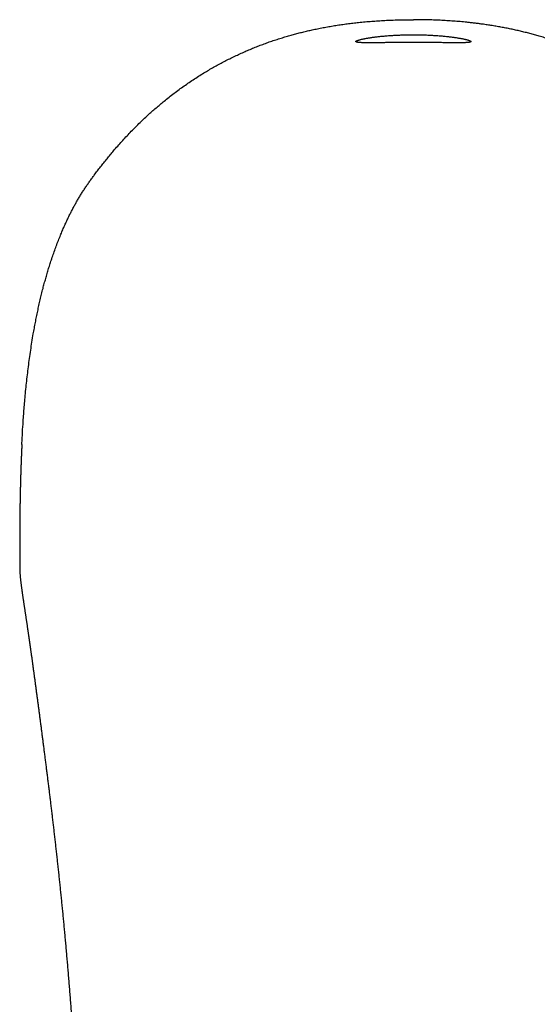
# Model space of a CAD drawing. Header units: millimetres. Extents: x 8 to 566, y 12 to 398.
# Tile 6 of 198: x 269 to 305, y 143 to 212. Entities that reach past the tile are written whole.
import ezdxf

# ---------------------------------------------------------------- set-up
doc = ezdxf.new("R2010")
doc.units = ezdxf.units.MM

msp = doc.modelspace()

# ---------------------------------------------------------------- linework, layer by layer
at = {"color": 7, "linetype": 'Continuous', "lineweight": 30}
msp.add_line((269.166, 173.586), (269.166, 173.59), dxfattribs=at)
for points, knots in [([(269.312, 182.174), (269.313, 182.2), (269.325, 182.478), (269.355, 183.009), (269.397, 183.682), (269.439, 184.271), (269.478, 184.775), (269.523, 185.302), (269.575, 185.851), (269.633, 186.422), (269.697, 186.993), (269.767, 187.563), (269.842, 188.133), (269.924, 188.702), (270.012, 189.27), (270.097, 189.781), (270.178, 190.234), (270.252, 190.629), (270.329, 191.024), (270.411, 191.419), (270.497, 191.812), (270.587, 192.205), (270.681, 192.598), (270.775, 192.974), (270.871, 193.335), (270.966, 193.68), (271.065, 194.024), (271.168, 194.367), (271.275, 194.709), (271.393, 195.067), (271.521, 195.441), (271.66, 195.831), (271.806, 196.218), (271.949, 196.577), (272.087, 196.909), (272.218, 197.215), (272.355, 197.518), (272.496, 197.819), (272.633, 198.098), (272.764, 198.356), (272.889, 198.593), (273.017, 198.828), (273.148, 199.061), (273.284, 199.292), (273.423, 199.522), (273.567, 199.75), (273.715, 199.975), (273.867, 200.199), (274.023, 200.42), (274.181, 200.638), (274.36, 200.879), (274.557, 201.142), (274.776, 201.426), (274.997, 201.708), (275.222, 201.987), (275.451, 202.264), (275.697, 202.555), (275.963, 202.862), (276.249, 203.182), (276.54, 203.497), (276.835, 203.809), (277.136, 204.116), (277.442, 204.419), (277.752, 204.718), (278.053, 204.998), (278.344, 205.26), (278.624, 205.505), (278.907, 205.747), (279.21, 205.997), (279.532, 206.256), (279.876, 206.522), (280.224, 206.781), (280.577, 207.035), (280.935, 207.283), (281.298, 207.525), (281.666, 207.761), (282.024, 207.981), (282.372, 208.187), (282.71, 208.38), (283.051, 208.567), (283.395, 208.749), (283.743, 208.925), (284.094, 209.096), (284.448, 209.261), (284.802, 209.419), (285.155, 209.57), (285.507, 209.714), (285.862, 209.852), (286.219, 209.985), (286.579, 210.113), (286.941, 210.235), (287.305, 210.351), (287.657, 210.458), (287.997, 210.556), (288.324, 210.645), (288.652, 210.73), (288.981, 210.811), (289.312, 210.888), (289.662, 210.964), (290.033, 211.04), (290.424, 211.114), (290.816, 211.183), (291.209, 211.246), (291.603, 211.304), (291.998, 211.357), (292.394, 211.405), (292.812, 211.45), (293.252, 211.492), (293.713, 211.529), (294.175, 211.56), (294.638, 211.585), (295.101, 211.604), (295.565, 211.618), (296.03, 211.626), (296.339, 211.627), (296.494, 211.627)], [0, 0, 0, 0, 0.0017158, 0.0184688, 0.0352217, 0.0463948, 0.057568, 0.068741, 0.0814188, 0.0940971, 0.1067753, 0.1194529, 0.1321511, 0.14485, 0.1575488, 0.1702468, 0.179134, 0.1880213, 0.1969116, 0.2058019, 0.2147025, 0.2236032, 0.232508, 0.2414128, 0.249318, 0.2572235, 0.2651287, 0.2730434, 0.2809584, 0.2888731, 0.2980079, 0.3071439, 0.3162797, 0.3254143, 0.3327563, 0.3400997, 0.3474434, 0.3547865, 0.3621283, 0.3680356, 0.3739432, 0.3798505, 0.3857696, 0.3916891, 0.3976081, 0.4035669, 0.4095262, 0.415485, 0.4214567, 0.4274289, 0.4334009, 0.4413109, 0.4492212, 0.4571311, 0.4650501, 0.4729693, 0.4808883, 0.4903613, 0.4998353, 0.5093092, 0.5187821, 0.5282897, 0.5377985, 0.5473071, 0.5568146, 0.5650288, 0.573243, 0.5814638, 0.5896847, 0.5992723, 0.6088614, 0.6184504, 0.6280379, 0.6376731, 0.6473098, 0.6569465, 0.6665816, 0.6751637, 0.6837457, 0.6923369, 0.7009281, 0.709547, 0.7181659, 0.7267942, 0.7354224, 0.7438241, 0.7522257, 0.7606358, 0.7690459, 0.777481, 0.7859161, 0.7943594, 0.8028026, 0.8102849, 0.8177675, 0.8252498, 0.8327436, 0.8402376, 0.8477314, 0.856514, 0.8652976, 0.8740811, 0.8828639, 0.8916727, 0.9004822, 0.9092919, 0.9181008, 0.9283208, 0.9385409, 0.9487684, 0.958996, 0.9692441, 0.9794921, 0.989746, 1, 1, 1, 1]), ([(323.676, 182.174), (323.675, 182.2), (323.663, 182.478), (323.633, 183.009), (323.591, 183.682), (323.549, 184.271), (323.51, 184.775), (323.467, 185.281), (323.419, 185.787), (323.368, 186.293), (323.313, 186.8), (323.253, 187.306), (323.189, 187.811), (323.126, 188.275), (323.065, 188.697), (323.006, 189.078), (322.945, 189.458), (322.873, 189.887), (322.787, 190.366), (322.685, 190.893), (322.586, 191.375), (322.491, 191.813), (322.402, 192.206), (322.308, 192.598), (322.213, 192.974), (322.118, 193.335), (322.022, 193.68), (321.923, 194.024), (321.82, 194.367), (321.713, 194.709), (321.601, 195.052), (321.483, 195.396), (321.361, 195.74), (321.233, 196.083), (321.101, 196.424), (320.963, 196.763), (320.831, 197.074), (320.706, 197.357), (320.589, 197.612), (320.469, 197.866), (320.338, 198.134), (320.194, 198.416), (320.036, 198.711), (319.873, 199.003), (319.705, 199.292), (319.53, 199.579), (319.348, 199.863), (319.161, 200.142), (318.946, 200.448), (318.703, 200.78), (318.434, 201.139), (318.16, 201.494), (317.88, 201.846), (317.596, 202.194), (317.322, 202.519), (317.06, 202.822), (316.81, 203.102), (316.557, 203.38), (316.3, 203.655), (316.039, 203.926), (315.794, 204.174), (315.564, 204.401), (315.352, 204.607), (315.137, 204.81), (314.901, 205.028), (314.644, 205.26), (314.364, 205.506), (314.081, 205.747), (313.794, 205.985), (313.503, 206.218), (313.209, 206.448), (312.911, 206.673), (312.621, 206.885), (312.339, 207.085), (312.067, 207.273), (311.792, 207.458), (311.514, 207.639), (311.233, 207.816), (310.934, 207.999), (310.616, 208.187), (310.278, 208.38), (309.937, 208.567), (309.593, 208.749), (309.245, 208.925), (308.894, 209.096), (308.54, 209.261), (308.186, 209.419), (307.833, 209.57), (307.481, 209.714), (307.126, 209.852), (306.769, 209.985), (306.409, 210.113), (306.047, 210.235), (305.683, 210.351), (305.331, 210.458), (304.991, 210.556), (304.665, 210.645), (304.336, 210.73), (304.007, 210.811), (303.676, 210.888), (303.341, 210.961), (303.002, 211.03), (302.658, 211.097), (302.313, 211.159), (301.968, 211.216), (301.622, 211.27), (301.301, 211.316), (301.006, 211.355), (300.736, 211.388), (300.467, 211.419), (300.133, 211.454), (299.736, 211.492), (299.275, 211.529), (298.813, 211.56), (298.35, 211.585), (297.887, 211.604), (297.422, 211.618), (296.958, 211.626), (296.649, 211.627), (296.494, 211.627)], [0, 0, 0, 0, 0.001716, 0.018469, 0.035222, 0.046395, 0.057568, 0.068741, 0.079988, 0.091234, 0.102481, 0.113734, 0.124988, 0.136242, 0.144742, 0.153242, 0.161745, 0.170247, 0.182098, 0.19395, 0.205802, 0.214704, 0.223607, 0.23251, 0.241413, 0.249318, 0.257223, 0.265129, 0.273043, 0.280958, 0.288873, 0.296944, 0.305016, 0.313088, 0.321174, 0.32926, 0.337346, 0.34354, 0.349733, 0.355931, 0.362128, 0.369514, 0.3769, 0.384287, 0.391672, 0.399103, 0.406535, 0.413968, 0.421399, 0.431304, 0.44121, 0.451116, 0.46104, 0.470964, 0.480888, 0.489184, 0.49748, 0.505776, 0.514085, 0.522393, 0.530702, 0.537229, 0.543755, 0.550285, 0.556814, 0.565031, 0.573249, 0.581467, 0.589684, 0.597929, 0.606175, 0.614421, 0.622666, 0.629979, 0.637292, 0.644605, 0.651931, 0.659256, 0.666582, 0.675168, 0.683755, 0.692342, 0.700928, 0.709551, 0.718175, 0.726799, 0.735422, 0.743828, 0.752234, 0.76064, 0.769046, 0.777484, 0.785924, 0.794364, 0.802803, 0.810285, 0.817767, 0.82525, 0.832743, 0.840237, 0.847731, 0.855461, 0.86319, 0.870919, 0.878659, 0.886399, 0.894139, 0.900129, 0.906118, 0.912109, 0.918101, 0.928324, 0.938548, 0.948773, 0.958996, 0.969247, 0.979498, 0.989749, 1, 1, 1, 1]), ([(296.494, 210.047), (296.439, 210.047), (296.329, 210.047), (296.164, 210.046), (295.999, 210.046), (295.833, 210.045), (295.667, 210.044), (295.501, 210.043), (295.337, 210.042), (295.176, 210.041), (295.02, 210.039), (294.867, 210.038), (294.716, 210.036), (294.567, 210.035), (294.422, 210.033), (294.279, 210.031), (294.14, 210.03), (294.005, 210.028), (293.876, 210.027), (293.753, 210.026), (293.633, 210.025), (293.518, 210.025), (293.408, 210.025), (293.303, 210.025), (293.203, 210.026), (293.11, 210.027), (293.023, 210.029), (292.944, 210.031), (292.87, 210.034), (292.802, 210.038), (292.739, 210.043), (292.684, 210.048), (292.635, 210.054), (292.593, 210.061), (292.56, 210.068), (292.533, 210.076), (292.513, 210.085), (292.499, 210.095), (292.493, 210.106), (292.494, 210.117), (292.503, 210.13), (292.518, 210.143), (292.541, 210.156), (292.569, 210.17), (292.605, 210.185), (292.648, 210.2), (292.698, 210.216), (292.755, 210.233), (292.818, 210.249), (292.888, 210.267), (292.964, 210.284), (293.045, 210.301), (293.133, 210.318), (293.227, 210.336), (293.326, 210.353), (293.432, 210.371), (293.544, 210.388), (293.661, 210.405), (293.782, 210.421), (293.907, 210.437), (294.037, 210.452), (294.172, 210.467), (294.312, 210.481), (294.456, 210.495), (294.605, 210.508), (294.756, 210.52), (294.909, 210.531), (295.063, 210.541), (295.22, 210.549), (295.38, 210.557), (295.544, 210.564), (295.711, 210.57), (295.88, 210.575), (296.03, 210.578), (296.161, 210.58), (296.272, 210.582), (296.383, 210.582), (296.457, 210.583), (296.494, 210.583)], [0, 0, 0, 0, 0.013129, 0.026258, 0.039478, 0.052698, 0.066207, 0.079716, 0.093324, 0.106933, 0.120061, 0.13319, 0.146546, 0.159915, 0.173283, 0.18664, 0.200243, 0.213847, 0.227022, 0.240196, 0.253599, 0.267014, 0.280429, 0.293832, 0.307483, 0.321134, 0.334354, 0.347575, 0.360887, 0.3742, 0.387804, 0.401408, 0.415113, 0.428818, 0.441994, 0.455169, 0.468577, 0.481997, 0.495416, 0.508824, 0.522484, 0.536145, 0.549255, 0.562366, 0.575704, 0.589055, 0.602406, 0.615745, 0.629331, 0.642918, 0.656045, 0.669172, 0.682526, 0.695891, 0.709257, 0.72261, 0.736211, 0.749811, 0.762998, 0.776184, 0.7896, 0.803029, 0.816457, 0.829873, 0.843539, 0.857205, 0.870397, 0.883588, 0.896871, 0.910154, 0.923728, 0.937302, 0.950977, 0.964651, 0.973475, 0.982298, 0.991149, 1, 1, 1, 1]), ([(296.494, 210.583), (296.549, 210.582), (296.659, 210.582), (296.825, 210.581), (296.99, 210.578), (297.156, 210.574), (297.322, 210.569), (297.488, 210.563), (297.653, 210.555), (297.814, 210.547), (297.971, 210.538), (298.124, 210.528), (298.275, 210.517), (298.424, 210.504), (298.57, 210.492), (298.713, 210.478), (298.852, 210.463), (298.987, 210.448), (299.116, 210.433), (299.239, 210.417), (299.359, 210.4), (299.474, 210.383), (299.584, 210.366), (299.689, 210.349), (299.788, 210.331), (299.882, 210.313), (299.968, 210.296), (300.048, 210.278), (300.122, 210.261), (300.19, 210.244), (300.251, 210.228), (300.306, 210.211), (300.355, 210.195), (300.396, 210.18), (300.429, 210.165), (300.456, 210.152), (300.476, 210.138), (300.489, 210.126), (300.495, 210.114), (300.494, 210.102), (300.485, 210.092), (300.47, 210.082), (300.447, 210.073), (300.418, 210.066), (300.382, 210.058), (300.339, 210.052), (300.29, 210.046), (300.233, 210.041), (300.169, 210.037), (300.099, 210.033), (300.024, 210.031), (299.943, 210.028), (299.855, 210.027), (299.761, 210.026), (299.661, 210.025), (299.555, 210.025), (299.442, 210.025), (299.325, 210.025), (299.204, 210.026), (299.08, 210.027), (298.95, 210.029), (298.815, 210.03), (298.675, 210.032), (298.53, 210.033), (298.38, 210.035), (298.228, 210.037), (298.076, 210.038), (297.922, 210.04), (297.765, 210.041), (297.604, 210.042), (297.44, 210.044), (297.273, 210.045), (297.104, 210.045), (296.954, 210.046), (296.824, 210.046), (296.714, 210.047), (296.604, 210.047), (296.531, 210.047), (296.494, 210.047)], [0, 0, 0, 0, 0.013149, 0.026297, 0.039538, 0.052778, 0.066307, 0.079836, 0.093464, 0.107093, 0.120241, 0.13339, 0.146767, 0.160156, 0.173545, 0.186923, 0.200548, 0.214174, 0.227351, 0.240529, 0.253936, 0.267354, 0.280773, 0.29418, 0.307836, 0.321492, 0.334689, 0.347886, 0.361314, 0.374755, 0.388195, 0.401624, 0.415305, 0.428986, 0.442134, 0.455282, 0.468661, 0.482052, 0.495443, 0.508822, 0.522453, 0.536083, 0.549189, 0.562294, 0.575627, 0.588971, 0.602316, 0.615649, 0.629228, 0.642808, 0.655957, 0.669105, 0.682481, 0.695868, 0.709256, 0.722632, 0.736254, 0.749877, 0.763091, 0.776306, 0.789613, 0.802919, 0.816516, 0.830112, 0.843809, 0.857506, 0.870705, 0.883903, 0.897194, 0.910485, 0.924068, 0.937651, 0.951336, 0.96502, 0.973752, 0.982483, 0.991242, 1, 1, 1, 1]), ([(269.312, 182.174), (269.312, 182.17), (269.311, 182.16), (269.31, 182.143), (269.309, 182.123), (269.308, 182.103), (269.307, 182.084), (269.307, 182.066), (269.306, 182.047), (269.305, 182.028), (269.304, 182.012), (269.303, 181.998), (269.303, 181.984), (269.302, 181.967), (269.301, 181.948), (269.3, 181.928), (269.299, 181.909), (269.298, 181.89), (269.298, 181.873), (269.297, 181.857), (269.296, 181.843), (269.296, 181.83), (269.295, 181.818), (269.295, 181.803), (269.294, 181.786), (269.293, 181.767), (269.292, 181.748), (269.291, 181.728), (269.29, 181.709), (269.29, 181.69), (269.289, 181.672), (269.288, 181.656), (269.287, 181.641), (269.287, 181.625), (269.286, 181.607), (269.285, 181.59), (269.284, 181.572), (269.284, 181.553), (269.283, 181.534), (269.282, 181.516), (269.281, 181.499), (269.281, 181.485), (269.28, 181.473), (269.28, 181.462), (269.279, 181.451), (269.279, 181.44), (269.278, 181.428), (269.278, 181.413), (269.277, 181.396), (269.276, 181.376), (269.275, 181.355), (269.275, 181.334), (269.274, 181.315), (269.273, 181.299), (269.273, 181.285), (269.272, 181.272), (269.272, 181.259), (269.271, 181.246), (269.27, 181.232), (269.27, 181.216), (269.269, 181.198), (269.268, 181.18), (269.268, 181.161), (269.267, 181.143), (269.266, 181.125), (269.266, 181.107), (269.265, 181.089), (269.264, 181.073), (269.264, 181.059), (269.263, 181.044), (269.262, 181.027), (269.262, 181.007), (269.261, 180.986), (269.26, 180.964), (269.259, 180.941), (269.258, 180.92), (269.258, 180.901), (269.257, 180.885), (269.257, 180.87), (269.256, 180.857), (269.256, 180.843), (269.255, 180.829), (269.254, 180.813), (269.254, 180.796), (269.253, 180.777), (269.253, 180.758), (269.252, 180.739), (269.251, 180.722), (269.251, 180.706), (269.25, 180.692), (269.25, 180.68), (269.249, 180.668), (269.249, 180.655), (269.248, 180.643), (269.248, 180.629), (269.247, 180.613), (269.247, 180.594), (269.246, 180.572), (269.245, 180.547), (269.244, 180.521), (269.243, 180.497), (269.243, 180.476), (269.242, 180.458), (269.242, 180.442), (269.241, 180.426), (269.24, 180.409), (269.24, 180.391), (269.239, 180.374), (269.239, 180.355), (269.238, 180.335), (269.237, 180.315), (269.237, 180.297), (269.236, 180.281), (269.236, 180.267), (269.235, 180.255), (269.235, 180.241), (269.234, 180.227), (269.234, 180.21), (269.233, 180.191), (269.233, 180.171), (269.232, 180.149), (269.231, 180.128), (269.231, 180.107), (269.23, 180.086), (269.229, 180.065), (269.229, 180.046), (269.228, 180.029), (269.228, 180.014), (269.227, 179.999), (269.227, 179.984), (269.226, 179.966), (269.226, 179.945), (269.225, 179.922), (269.224, 179.896), (269.224, 179.872), (269.223, 179.851), (269.222, 179.831), (269.222, 179.812), (269.221, 179.793), (269.221, 179.774), (269.22, 179.753), (269.22, 179.73), (269.219, 179.708), (269.218, 179.686), (269.218, 179.664), (269.217, 179.642), (269.217, 179.623), (269.216, 179.607), (269.216, 179.594), (269.215, 179.582), (269.215, 179.57), (269.215, 179.558), (269.215, 179.545), (269.214, 179.533), (269.214, 179.518), (269.213, 179.501), (269.213, 179.481), (269.212, 179.46), (269.212, 179.438), (269.211, 179.417), (269.211, 179.397), (269.21, 179.379), (269.21, 179.364), (269.209, 179.352), (269.209, 179.34), (269.209, 179.329), (269.209, 179.318), (269.208, 179.307), (269.208, 179.295), (269.208, 179.284), (269.207, 179.271), (269.207, 179.256), (269.207, 179.239), (269.206, 179.221), (269.206, 179.201), (269.205, 179.18), (269.205, 179.159), (269.204, 179.139), (269.204, 179.122), (269.203, 179.106), (269.203, 179.091), (269.203, 179.076), (269.202, 179.061), (269.202, 179.045), (269.202, 179.026), (269.201, 179.006), (269.201, 178.983), (269.2, 178.959), (269.199, 178.935), (269.199, 178.913), (269.199, 178.891), (269.198, 178.871), (269.198, 178.853), (269.197, 178.837), (269.197, 178.822), (269.197, 178.806), (269.196, 178.79), (269.196, 178.769), (269.195, 178.744), (269.195, 178.715), (269.194, 178.687), (269.194, 178.661), (269.193, 178.638), (269.193, 178.616), (269.192, 178.596), (269.192, 178.576), (269.191, 178.556), (269.191, 178.537), (269.191, 178.517), (269.19, 178.495), (269.19, 178.472), (269.189, 178.448), (269.189, 178.424), (269.188, 178.402), (269.188, 178.38), (269.188, 178.359), (269.187, 178.34), (269.187, 178.321), (269.187, 178.301), (269.186, 178.281), (269.186, 178.258), (269.185, 178.233), (269.185, 178.208), (269.185, 178.184), (269.184, 178.162), (269.184, 178.141), (269.183, 178.123), (269.183, 178.105), (269.183, 178.088), (269.183, 178.072), (269.182, 178.056), (269.182, 178.042), (269.182, 178.031), (269.182, 178.02), (269.182, 178.009), (269.181, 177.994), (269.181, 177.978), (269.181, 177.96), (269.18, 177.938), (269.18, 177.915), (269.18, 177.89), (269.179, 177.869), (269.179, 177.85), (269.179, 177.835), (269.179, 177.822), (269.178, 177.81), (269.178, 177.798), (269.178, 177.786), (269.178, 177.774), (269.178, 177.761), (269.178, 177.745), (269.177, 177.726), (269.177, 177.703), (269.177, 177.678), (269.176, 177.652), (269.176, 177.629), (269.176, 177.608), (269.175, 177.591), (269.175, 177.575), (269.175, 177.563), (269.175, 177.546), (269.174, 177.526), (269.174, 177.503), (269.174, 177.483), (269.174, 177.465), (269.173, 177.445), (269.173, 177.423), (269.173, 177.399), (269.173, 177.374), (269.172, 177.349), (269.172, 177.323), (269.172, 177.298), (269.171, 177.274), (269.171, 177.253), (269.171, 177.233), (269.171, 177.216), (269.171, 177.202), (269.17, 177.19), (269.17, 177.177), (269.17, 177.161), (269.17, 177.145), (269.17, 177.127), (269.17, 177.108), (269.169, 177.089), (269.169, 177.069), (269.169, 177.048), (269.169, 177.027), (269.168, 177.007), (269.168, 176.989), (269.168, 176.975), (269.168, 176.962), (269.168, 176.95), (269.168, 176.936), (269.168, 176.92), (269.167, 176.902), (269.167, 176.882), (269.167, 176.86), (269.167, 176.836), (269.167, 176.81), (269.166, 176.781), (269.166, 176.753), (269.166, 176.725), (269.166, 176.7), (269.165, 176.676), (269.165, 176.656), (269.165, 176.637), (269.165, 176.62), (269.165, 176.603), (269.165, 176.585), (269.165, 176.566), (269.164, 176.544), (269.164, 176.519), (269.164, 176.492), (269.164, 176.462), (269.164, 176.433), (269.164, 176.405), (269.163, 176.379), (269.163, 176.355), (269.163, 176.334), (269.163, 176.315), (269.163, 176.297), (269.163, 176.279), (269.163, 176.263), (269.163, 176.247), (269.162, 176.231), (269.162, 176.213), (269.162, 176.193), (269.162, 176.169), (269.162, 176.142), (269.162, 176.112), (269.162, 176.082), (269.162, 176.055), (269.161, 176.031), (269.161, 176.008), (269.161, 175.989), (269.161, 175.972), (269.161, 175.956), (269.161, 175.94), (269.161, 175.924), (269.161, 175.907), (269.161, 175.889), (269.161, 175.869), (269.161, 175.843), (269.161, 175.814), (269.161, 175.781), (269.16, 175.748), (269.16, 175.717), (269.16, 175.688), (269.16, 175.661), (269.16, 175.635), (269.16, 175.612), (269.16, 175.591), (269.16, 175.571), (269.16, 175.551), (269.16, 175.529), (269.16, 175.505), (269.16, 175.477), (269.16, 175.448), (269.16, 175.418), (269.16, 175.389), (269.16, 175.36), (269.16, 175.333), (269.16, 175.308), (269.16, 175.285), (269.16, 175.262), (269.16, 175.24), (269.16, 175.218), (269.16, 175.195), (269.16, 175.168), (269.16, 175.138), (269.16, 175.103), (269.16, 175.067), (269.16, 175.029), (269.16, 174.992), (269.16, 174.956), (269.16, 174.923), (269.16, 174.892), (269.16, 174.866), (269.16, 174.843), (269.16, 174.822), (269.16, 174.8), (269.16, 174.776), (269.16, 174.75), (269.16, 174.721), (269.16, 174.689), (269.161, 174.656), (269.161, 174.621), (269.161, 174.59), (269.161, 174.562), (269.161, 174.539), (269.161, 174.52), (269.161, 174.502), (269.161, 174.485), (269.161, 174.468), (269.161, 174.45), (269.161, 174.432), (269.161, 174.414), (269.161, 174.394), (269.162, 174.374), (269.162, 174.352), (269.162, 174.317), (269.162, 174.27), (269.162, 174.212), (269.163, 174.162), (269.163, 174.121), (269.163, 174.09), (269.163, 174.061), (269.163, 174.034), (269.163, 174.008), (269.164, 173.983), (269.164, 173.958), (269.164, 173.931), (269.164, 173.899), (269.164, 173.862), (269.165, 173.82), (269.165, 173.776), (269.165, 173.738), (269.165, 173.706), (269.166, 173.678), (269.166, 173.651), (269.166, 173.626), (269.166, 173.606), (269.166, 173.594), (269.166, 173.59)], [0, 0, 0, 0, 0.001415, 0.003526, 0.005979, 0.008567, 0.010815, 0.012706, 0.015193, 0.017442, 0.019466, 0.020885, 0.022599, 0.024609, 0.026915, 0.029344, 0.031564, 0.033903, 0.035991, 0.037879, 0.039567, 0.040919, 0.042417, 0.044179, 0.046205, 0.048493, 0.050846, 0.053147, 0.055389, 0.05785, 0.059978, 0.061775, 0.063462, 0.065419, 0.067654, 0.069604, 0.071712, 0.073976, 0.07637, 0.078587, 0.080527, 0.08219, 0.083578, 0.084847, 0.086151, 0.087488, 0.088859, 0.090591, 0.092622, 0.094963, 0.09761, 0.10023, 0.102488, 0.104385, 0.105964, 0.107499, 0.109013, 0.110532, 0.112201, 0.114269, 0.116214, 0.118415, 0.120751, 0.122917, 0.124901, 0.127241, 0.129345, 0.131217, 0.132823, 0.134549, 0.136565, 0.138871, 0.141438, 0.144094, 0.146869, 0.149483, 0.151735, 0.153662, 0.155258, 0.156838, 0.15846, 0.160123, 0.16194, 0.164076, 0.166207, 0.168582, 0.170915, 0.173, 0.174839, 0.17643, 0.177886, 0.179317, 0.180787, 0.182228, 0.183818, 0.185716, 0.187923, 0.190435, 0.193677, 0.196818, 0.199712, 0.202192, 0.204258, 0.206072, 0.207974, 0.209967, 0.212123, 0.2141, 0.216307, 0.218746, 0.221179, 0.223341, 0.225202, 0.226801, 0.22827, 0.229735, 0.231595, 0.233488, 0.23573, 0.238388, 0.240768, 0.243251, 0.245729, 0.24819, 0.250844, 0.253126, 0.255035, 0.256742, 0.258481, 0.260253, 0.262293, 0.264723, 0.267575, 0.270743, 0.273645, 0.276196, 0.27842, 0.280705, 0.282865, 0.285003, 0.287523, 0.290466, 0.292828, 0.295413, 0.298221, 0.300896, 0.303154, 0.304994, 0.306422, 0.307833, 0.309254, 0.310685, 0.312126, 0.313625, 0.315292, 0.317296, 0.319636, 0.322239, 0.324829, 0.327337, 0.329699, 0.331761, 0.333523, 0.33501, 0.336325, 0.337635, 0.33894, 0.340241, 0.341537, 0.342988, 0.344426, 0.34613, 0.348102, 0.350338, 0.352587, 0.355306, 0.357769, 0.359999, 0.36214, 0.364023, 0.365706, 0.367409, 0.369156, 0.371057, 0.373176, 0.375615, 0.378375, 0.381275, 0.383939, 0.386758, 0.389277, 0.391627, 0.393818, 0.395517, 0.397285, 0.399123, 0.401041, 0.403168, 0.406334, 0.409895, 0.413258, 0.416304, 0.418981, 0.421487, 0.423839, 0.426192, 0.428679, 0.430734, 0.433012, 0.435566, 0.438395, 0.441267, 0.443891, 0.446711, 0.449248, 0.451634, 0.45387, 0.45609, 0.45835, 0.460701, 0.463379, 0.46647, 0.46938, 0.472181, 0.474778, 0.477171, 0.479353, 0.481317, 0.483355, 0.485224, 0.487094, 0.488966, 0.490036, 0.491172, 0.49256, 0.494212, 0.496127, 0.498307, 0.500638, 0.50369, 0.50655, 0.509118, 0.511322, 0.513038, 0.514468, 0.515844, 0.517219, 0.518595, 0.519971, 0.521368, 0.52323, 0.525516, 0.528225, 0.531247, 0.534366, 0.537022, 0.539448, 0.541538, 0.543292, 0.544711, 0.545982, 0.548982, 0.551989, 0.553857, 0.555955, 0.558283, 0.560837, 0.563617, 0.566622, 0.569648, 0.572428, 0.575573, 0.578367, 0.58084, 0.583042, 0.585219, 0.586631, 0.588046, 0.589489, 0.59124, 0.593377, 0.595328, 0.597516, 0.599794, 0.602055, 0.604301, 0.607041, 0.609419, 0.611426, 0.613062, 0.614485, 0.615907, 0.617329, 0.619321, 0.621348, 0.623614, 0.626153, 0.628973, 0.632036, 0.63539, 0.638789, 0.641965, 0.644969, 0.647669, 0.650032, 0.652095, 0.654111, 0.656093, 0.658075, 0.660196, 0.662698, 0.665647, 0.668863, 0.672246, 0.675766, 0.679069, 0.68205, 0.684726, 0.687153, 0.689341, 0.691385, 0.693429, 0.695475, 0.697085, 0.698868, 0.700933, 0.703277, 0.705857, 0.709255, 0.712755, 0.716223, 0.719362, 0.722164, 0.724697, 0.727019, 0.728881, 0.730698, 0.732515, 0.734334, 0.736158, 0.738204, 0.740584, 0.7433, 0.746972, 0.750778, 0.754638, 0.758202, 0.761427, 0.764692, 0.767554, 0.770181, 0.772809, 0.774875, 0.777049, 0.779548, 0.782376, 0.785522, 0.788862, 0.792378, 0.795815, 0.799089, 0.802167, 0.804908, 0.807663, 0.810194, 0.812711, 0.815214, 0.817828, 0.820672, 0.824327, 0.828327, 0.832571, 0.836824, 0.841148, 0.845275, 0.84911, 0.85259, 0.855714, 0.858104, 0.860495, 0.862896, 0.865547, 0.868564, 0.871916, 0.875528, 0.879384, 0.883297, 0.887199, 0.890146, 0.892733, 0.89495, 0.896865, 0.898707, 0.900792, 0.902803, 0.904805, 0.906882, 0.909036, 0.911288, 0.913827, 0.916692, 0.923208, 0.929749, 0.936289, 0.940106, 0.943658, 0.946951, 0.950006, 0.952873, 0.955676, 0.958482, 0.961412, 0.964688, 0.969267, 0.974073, 0.978977, 0.983881, 0.986963, 0.990044, 0.993126, 0.99605, 0.998676, 1, 1, 1, 1]), ([(269.166, 173.584), (269.166, 173.579), (269.167, 173.54), (269.168, 173.467), (269.172, 173.362), (269.177, 173.254), (269.185, 173.141), (269.193, 173.033), (269.202, 172.931), (269.212, 172.837), (269.221, 172.747), (269.231, 172.657), (269.242, 172.566), (269.253, 172.475), (269.264, 172.387), (269.275, 172.3), (269.287, 172.214), (269.299, 172.129), (269.31, 172.045), (269.322, 171.961), (269.334, 171.878), (269.346, 171.796), (269.358, 171.714), (269.37, 171.632), (269.383, 171.548), (269.395, 171.464), (269.408, 171.379), (269.421, 171.294), (269.434, 171.209), (269.447, 171.123), (269.46, 171.037), (269.473, 170.95), (269.487, 170.862), (269.5, 170.773), (269.514, 170.684), (269.528, 170.594), (269.542, 170.503), (269.555, 170.411), (269.569, 170.318), (269.584, 170.225), (269.598, 170.131), (269.612, 170.037), (269.626, 169.941), (269.641, 169.845), (269.655, 169.748), (269.67, 169.65), (269.684, 169.551), (269.699, 169.452), (269.714, 169.351), (269.729, 169.249), (269.744, 169.147), (269.759, 169.043), (269.774, 168.939), (269.79, 168.834), (269.805, 168.728), (269.82, 168.622), (269.835, 168.515), (269.851, 168.408), (269.866, 168.299), (269.882, 168.19), (269.897, 168.08), (269.913, 167.968), (269.929, 167.856), (269.944, 167.743), (269.96, 167.629), (269.976, 167.514), (269.993, 167.398), (270.009, 167.281), (270.025, 167.163), (270.041, 167.044), (270.058, 166.924), (270.075, 166.803), (270.091, 166.681), (270.108, 166.558), (270.125, 166.435), (270.142, 166.31), (270.159, 166.185), (270.176, 166.058), (270.193, 165.931), (270.211, 165.803), (270.228, 165.674), (270.245, 165.545), (270.263, 165.414), (270.281, 165.282), (270.299, 165.149), (270.316, 165.016), (270.334, 164.882), (270.352, 164.748), (270.37, 164.613), (270.388, 164.477), (270.406, 164.339), (270.425, 164.202), (270.443, 164.063), (270.461, 163.923), (270.48, 163.783), (270.498, 163.643), (270.517, 163.502), (270.536, 163.36), (270.555, 163.214), (270.574, 163.069), (270.593, 162.922), (270.612, 162.775), (270.632, 162.627), (270.651, 162.479), (270.67, 162.33), (270.69, 162.18), (270.709, 162.03), (270.729, 161.878), (270.749, 161.727), (270.768, 161.574), (270.788, 161.421), (270.808, 161.266), (270.828, 161.111), (270.848, 160.956), (270.868, 160.799), (270.888, 160.642), (270.908, 160.484), (270.928, 160.325), (270.948, 160.165), (270.969, 160.004), (270.989, 159.842), (271.01, 159.68), (271.03, 159.516), (271.051, 159.352), (271.071, 159.187), (271.092, 159.021), (271.113, 158.855), (271.133, 158.688), (271.154, 158.52), (271.175, 158.352), (271.196, 158.183), (271.216, 158.013), (271.237, 157.842), (271.258, 157.671), (271.279, 157.498), (271.3, 157.325), (271.321, 157.151), (271.342, 156.977), (271.363, 156.802), (271.384, 156.626), (271.405, 156.449), (271.426, 156.271), (271.447, 156.092), (271.468, 155.913), (271.489, 155.733), (271.51, 155.552), (271.531, 155.37), (271.552, 155.188), (271.573, 155.004), (271.594, 154.82), (271.616, 154.636), (271.637, 154.45), (271.658, 154.264), (271.679, 154.076), (271.7, 153.888), (271.721, 153.699), (271.742, 153.51), (271.763, 153.319), (271.784, 153.127), (271.805, 152.935), (271.825, 152.742), (271.846, 152.548), (271.867, 152.353), (271.888, 152.157), (271.909, 151.961), (271.93, 151.764), (271.95, 151.566), (271.971, 151.367), (271.992, 151.167), (272.012, 150.967), (272.033, 150.765), (272.053, 150.563), (272.074, 150.36), (272.094, 150.156), (272.114, 149.951), (272.135, 149.745), (272.155, 149.539), (272.175, 149.331), (272.195, 149.122), (272.215, 148.913), (272.235, 148.703), (272.255, 148.491), (272.275, 148.279), (272.295, 148.066), (272.315, 147.852), (272.334, 147.637), (272.354, 147.421), (272.374, 147.203), (272.393, 146.986), (272.412, 146.767), (272.432, 146.548), (272.451, 146.327), (272.47, 146.105), (272.489, 145.882), (272.508, 145.658), (272.527, 145.433), (272.546, 145.208), (272.565, 144.982), (272.583, 144.755), (272.602, 144.527), (272.62, 144.297), (272.639, 144.066), (272.657, 143.834), (272.676, 143.6), (272.694, 143.365), (272.712, 143.129), (272.73, 142.9), (272.746, 142.681), (272.76, 142.492), (272.773, 142.318), (272.785, 142.154), (272.794, 142.028), (272.799, 141.96), (272.8, 141.949)], [0, 0, 0, 0, 0.002014, 0.015618, 0.028839, 0.043343, 0.05825, 0.073078, 0.085674, 0.097531, 0.108735, 0.119376, 0.130647, 0.141368, 0.151608, 0.161441, 0.170927, 0.18011, 0.189029, 0.197715, 0.206192, 0.214481, 0.222067, 0.230084, 0.237937, 0.245635, 0.253191, 0.260616, 0.267921, 0.275113, 0.282202, 0.289192, 0.296091, 0.302905, 0.309637, 0.316292, 0.322961, 0.329485, 0.335925, 0.342286, 0.348574, 0.354791, 0.360941, 0.367027, 0.373053, 0.37902, 0.384933, 0.390792, 0.396601, 0.402361, 0.408074, 0.413742, 0.419367, 0.424962, 0.430427, 0.43584, 0.441204, 0.446521, 0.451793, 0.45702, 0.462207, 0.467352, 0.472459, 0.477529, 0.482562, 0.487561, 0.492526, 0.497458, 0.502359, 0.50723, 0.512072, 0.516885, 0.521671, 0.526415, 0.531126, 0.535801, 0.540442, 0.545049, 0.549625, 0.55417, 0.558686, 0.563174, 0.567634, 0.572068, 0.576505, 0.580859, 0.585185, 0.589484, 0.593757, 0.598003, 0.602222, 0.606415, 0.610582, 0.614723, 0.618838, 0.622928, 0.626864, 0.630962, 0.635029, 0.639065, 0.643072, 0.64705, 0.651, 0.654924, 0.658822, 0.662694, 0.666543, 0.670368, 0.67417, 0.67795, 0.681709, 0.685448, 0.689166, 0.692865, 0.696545, 0.700207, 0.703852, 0.707479, 0.71109, 0.714686, 0.718266, 0.721831, 0.725382, 0.728918, 0.73244, 0.735938, 0.739418, 0.742881, 0.746329, 0.749761, 0.753178, 0.756574, 0.759957, 0.763329, 0.76669, 0.770036, 0.773367, 0.776682, 0.779979, 0.783266, 0.786549, 0.789819, 0.793077, 0.796323, 0.799557, 0.802779, 0.805991, 0.809192, 0.812382, 0.815562, 0.818731, 0.821892, 0.825043, 0.828184, 0.831318, 0.834444, 0.837567, 0.84068, 0.843786, 0.846883, 0.849972, 0.853053, 0.856127, 0.859194, 0.862254, 0.865308, 0.868355, 0.871397, 0.874432, 0.877463, 0.880488, 0.883509, 0.886525, 0.889536, 0.892544, 0.895548, 0.898549, 0.901546, 0.90454, 0.907532, 0.910522, 0.913509, 0.916494, 0.919478, 0.922461, 0.925442, 0.928423, 0.931403, 0.934384, 0.937348, 0.94032, 0.943296, 0.946276, 0.949258, 0.95224, 0.955219, 0.958195, 0.961172, 0.964138, 0.967112, 0.970092, 0.97308, 0.976076, 0.97908, 0.982093, 0.985115, 0.988105, 0.99084, 0.993442, 0.995285, 0.997429, 0.999617, 1, 1, 1, 1])]:
    msp.add_open_spline(points, degree=3, knots=knots, dxfattribs=at)

doc.saveas('drawing.dxf')
